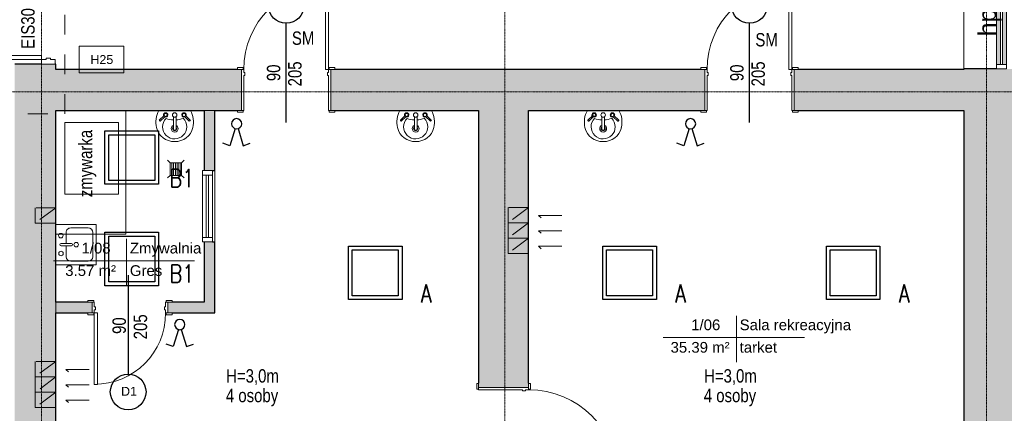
# Model space of a CAD drawing. Header units: centimetres. Extents: x 14504 to 44111, y -18976 to -7683.
# Tile 101 of 141: x 31451 to 32554, y -9884 to -9443. Entities that reach past the tile are written whole.
import ezdxf

# ---------------------------------------------------------------- set-up
doc = ezdxf.new("R2010")
doc.units = ezdxf.units.CM
doc.linetypes.add('Aligning Line 1_8_', pattern=[0.635, 0.3175, -0.3175])
doc.linetypes.add('Linia siatki', pattern=[0.9925, 0.47, -0.2175, 0.0875, -0.2175])
for name, color, linetype, lineweight in [('A-AREA-IDEN', 4, 'Continuous', 9), ('A-DETL', 6, 'Continuous', 9), ('A-DETL-MEDM', 33, 'Continuous', 25), ('A-DETL-THIN', 151, 'Continuous', 9), ('A-DOOR', 31, 'Continuous', 9), ('A-DOOR-FRAM', 31, 'Continuous', 18), ('A-GLAZ', 151, 'Continuous', 9), ('A-WALL', 4, 'Continuous', 9), ('A-WALL-PATT', 111, 'Continuous', 25), ('G-ANNO-TEXT', 8, 'Continuous', 9), ('I-WALL', 2, 'Continuous', 9), ('IE inst', 1, 'Continuous', 50), ('P-SANR-FIXT', 6, 'Continuous', 9), ('S-GRID', 8, 'Continuous', 9)]:
    doc.layers.add(name, color=color, linetype=linetype, lineweight=lineweight)
doc.styles.add('Arial_1', font='arial.ttf', dxfattribs={"height": 12})
doc.styles.add('Arial_2', font='arial.ttf', dxfattribs={"height": 18})
doc.styles.add('Arial_3', font='arial.ttf', dxfattribs={"width": 0.8, "height": 18})
doc.styles.add('Arial_5', font='arial.ttf', dxfattribs={"height": 15})
doc.styles.get("Standard").update_dxf_attribs({"font": 'romans.shx', "width": 0.8, "height": 20})

# ---------------------------------------------------------------- blocks, each defined once
blk = doc.blocks.new('wewnetrzne dwupanelowe - 900 x 2100mm-591853-4_Poziom piętra')
at = {"layer": 'A-DOOR', "lineweight": 18}
for p, q in [((47.5, 117.6825), (44, 117.6825)), ((44, 117.6825), (44, 22.6825)), ((47.5, 22.6825), (47.5, 117.6825)), ((44, 22.6825), (47.5, 22.6825))]:
    blk.add_line(p, q, dxfattribs=at)
at = {"layer": 'A-DOOR'}
for p, q in [((-48.135, 24.6825), (-54.635, 24.6825)), ((-54.635, 24.6825), (-54.635, 22.6825)), ((-54.635, 22.6825), (-48.135, 22.6825)), ((-48.135, 22.6825), (-48.135, 24.6825)), ((54.635, 24.6825), (48.135, 24.6825)), ((48.135, 24.6825), (48.135, 22.6825)), ((48.135, 22.6825), (54.635, 22.6825)), ((54.635, 22.6825), (54.635, 24.6825)), ((-48.135, -23.3175), (-54.635, -23.3175)), ((-54.635, -23.3175), (-54.635, -25.3175)), ((-54.635, -25.3175), (-48.135, -25.3175)), ((-48.135, -25.3175), (-48.135, -23.3175)), ((54.635, -23.3175), (48.135, -23.3175)), ((48.135, -23.3175), (48.135, -25.3175)), ((48.135, -25.3175), (54.635, -25.3175)), ((54.635, -25.3175), (54.635, -23.3175))]:
    blk.add_line(p, q, dxfattribs=at)
blk.add_arc((47.5, 22.6825), 95, 90, 180, dxfattribs=at)
at = {"layer": 'A-DOOR-FRAM'}
for p, q in [((-47.5, 22.6825), (-50, 22.6825)), ((-50, 22.6825), (-50, -23.3175)), ((-47.5, 19.1825), (-47.5, 22.6825)), ((47.5, 22.6825), (47.5, 19.1825)), ((50, 22.6825), (47.5, 22.6825)), ((50, -23.3175), (50, 22.6825)), ((-46.23, 19.1825), (-47.5, 19.1825)), ((-47.5, -23.3175), (-47.5, 15.69)), ((-47.5, 15.69), (-46.23, 15.69)), ((-46.23, 15.69), (-46.23, 19.1825)), ((47.5, 19.1825), (46.23, 19.1825)), ((46.23, 19.1825), (46.23, 15.69)), ((46.23, 15.69), (47.5, 15.69)), ((47.5, 15.69), (47.5, -23.3175)), ((-50, -23.3175), (-47.5, -23.3175)), ((47.5, -23.3175), (50, -23.3175))]:
    blk.add_line(p, q, dxfattribs=at)
blk = doc.blocks.new('Aluminum_1 szybowe - Okno 190_265 p_0-631028-4_Poziom piętra')
at = {"layer": 'A-GLAZ'}
h = blk.add_hatch(color=256, dxfattribs=at)
h.paths.add_polyline_path([(47.8, 7.7), (47.8, 12.2), (-132.1, 12.2), (-132.1, 7.7), (-98.9, 7.7)])
h.paths.add_polyline_path([(47.8, 14.7), (47.8, 19.2), (-132.1, 19.2), (-132.1, 14.7), (-98.9, 14.7)])
at = {"layer": 'A-GLAZ', "lineweight": 18}
for p, q in [((-132.1, 19.2), (-137.2, 19.2)), ((-137.2, 19.2), (-137.2, 7.7)), ((-132.1, 7.7), (-132.1, 19.2)), ((47.8, 14.7), (-132.1, 14.7)), ((-132.1, 14.7), (-132.1, 12.2)), ((-132.1, 12.2), (47.8, 12.2)), ((52.8, 19.2), (47.8, 19.2)), ((47.8, 19.2), (47.8, 7.7)), ((47.8, 12.2), (47.8, 14.7)), ((52.8, 7.7), (52.8, 19.2)), ((-137.2, 7.7), (-132.1, 7.7)), ((47.8, 7.7), (52.8, 7.7))]:
    blk.add_line(p, q, dxfattribs=at)
at = {"layer": 'A-GLAZ'}
for p, q in [((-132.1, 19.2), (47.8, 19.2)), ((47.8, 7.7), (-132.1, 7.7))]:
    blk.add_line(p, q, dxfattribs=at)
blk = doc.blocks.new('Drzwi-korytarz-niesymetryczne-wpuszczane - 1350 x 2000mm-591046-4_Poziom piętra')
at = {"layer": 'A-DOOR', "lineweight": 18}
for p, q in [((-67.5, -6.365), (-67.5, 83.635)), ((-67.5, 83.635), (-63, 83.635)), ((-63, 83.635), (-63, -6.365)), ((67.5, 38.635), (63, 38.635)), ((63, 38.635), (63, -6.365)), ((67.5, -6.365), (67.5, 38.635)), ((-63, -6.365), (-67.5, -6.365)), ((63, -6.365), (67.5, -6.365))]:
    blk.add_line(p, q, dxfattribs=at)
at = {"layer": 'A-DOOR'}
for centre, radius, start, end in [((-67.5, -6.365), 90, 0, 90), ((67.5, -6.365), 45, 90, 180)]:
    blk.add_arc(centre, radius, start, end, dxfattribs=at)
at = {"layer": 'A-DOOR-FRAM'}
for p, q in [((-67.5, -6.365), (-72.5, -6.365)), ((-72.5, -6.365), (-72.5, -21.365)), ((-67.5, -11.34125), (-67.5, -6.365)), ((67.5, -6.365), (67.5, -11.34125)), ((72.5, -6.365), (67.5, -6.365)), ((72.5, -21.365), (72.5, -6.365)), ((-72.5, -21.365), (-67.5, -21.365)), ((-65.9125, -11.34125), (-67.5, -11.34125)), ((-67.5, -21.365), (-67.5, -16.44375)), ((-67.5, -16.44375), (-65.9125, -16.44375)), ((-65.9125, -16.44375), (-65.9125, -11.34125)), ((67.5, -11.34125), (65.9125, -11.34125)), ((65.9125, -11.34125), (65.9125, -16.44375)), ((65.9125, -16.44375), (67.5, -16.44375)), ((67.5, -16.44375), (67.5, -21.365)), ((67.5, -21.365), (72.5, -21.365))]:
    blk.add_line(p, q, dxfattribs=at)
blk = doc.blocks.new('Lavabo mural - 05 - 440mm x 350mm-V6-4_Poziom piętra')
at = {"layer": 'P-SANR-FIXT'}
for p, q in [((-17.2, -11), (-11.7, -5.6)), ((-16.1, -12.1), (-10.7, -6.7)), ((-1.5, -21.5), (-1.5, -7.1)), ((1.5, -21.5), (1.5, -7.1)), ((16.4, -12.1), (11, -6.7)), ((17.5, -11), (12, -5.6))]:
    blk.add_line(p, q, dxfattribs=at)
for centre, radius, start, end in [((5.3, -13.1), 26.4, 150.3649, 193.6351), ((-5.3, -13.1), 26.4, 346.3649, 29.6351), ((0, -18.4), 13.5, 135.4629, 45.0556), ((-10.1, -5.1), 2.5, 0, 180), ((-10.1, -5.1), 2.5, 180, 207.0533), ((-10.1, -5.1), 1.7, 360, 180), ((-10.1, -5.1), 1.7, 180, 198.0596), ((-10.1, -5.1), 1.7, 198.0596, 360), ((-10.1, -5.1), 2.5, 242.9467, 0), ((-0.2, 16), 26.7, 249.1986, 267.1093), ((0, -5.1), 2.5, 0, 180), ((0, -5.1), 2.5, 180, 0), ((-0.2, 16), 26.7, 273.5606, 291.3199), ((10.4, -5.1), 2.5, 360, 180), ((10.4, -5.1), 2.5, 180, 297.0533), ((10.4, -5.1), 1.7, 0, 180), ((10.4, -5.1), 1.7, 180, 0), ((10.4, -5.1), 2.5, 332.9467, 360), ((-0.6, -14.5), 20.4, 193.6351, 271.6558), ((0, -20.4), 3.86, 112.8828, 180), ((0, -20.4), 3.86, 180, 360), ((0, -20.4), 2.35, 129.6826, 180), ((0, -20.4), 2.35, 180, 360), ((0.6, -14.5), 20.4, 268.3442, 346.3649), ((0, -20.4), 3.86, 360, 67.1178), ((0, -20.4), 2.35, 360, 50.3185)]:
    blk.add_arc(centre, radius, start, end, dxfattribs=at)
for centre, major_axis, ratio, start_param, end_param in [((-16.6, -11.6), (-0.545, 0.545), 0.274309, 0, 3.141593), ((0, -21.5), (-1.5, 0), 0.428525, 0, 3.141593), ((17, -11.6), (0.545, 0.545), 0.274309, 3.141593, 6.283185)]:
    blk.add_ellipse(centre, major_axis=major_axis, ratio=ratio, start_param=start_param, end_param=end_param, dxfattribs=at)
blk = doc.blocks.new('Drzwi-wewnętrzne-jednoskrzydłowe-dwupanelowe-drewniane - 800 x 2100mm-634719-4_Poziom piętra')
at = {"layer": 'A-DOOR', "lineweight": 18}
for p, q in [((40, 85.7), (36.5, 85.7)), ((36.5, 85.7), (36.5, 5.7)), ((40, 5.7), (40, 85.7)), ((36.5, 5.7), (40, 5.7))]:
    blk.add_line(p, q, dxfattribs=at)
at = {"layer": 'A-DOOR'}
for p, q in [((-40.6, 7.7), (-47.1, 7.7)), ((-47.1, 7.7), (-47.1, 5.7)), ((-47.1, 5.7), (-40.6, 5.7)), ((-40.6, 5.7), (-40.6, 7.7)), ((47.1, 7.7), (40.6, 7.7)), ((40.6, 7.7), (40.6, 5.7)), ((40.6, 5.7), (47.1, 5.7)), ((47.1, 5.7), (47.1, 7.7)), ((-40.6, -6.3), (-47.1, -6.3)), ((-47.1, -6.3), (-47.1, -8.3)), ((-47.1, -8.3), (-40.6, -8.3)), ((-40.6, -8.3), (-40.6, -6.3)), ((47.1, -6.3), (40.6, -6.3)), ((40.6, -6.3), (40.6, -8.3)), ((40.6, -8.3), (47.1, -8.3)), ((47.1, -8.3), (47.1, -6.3))]:
    blk.add_line(p, q, dxfattribs=at)
blk.add_arc((40, 5.7), 80, 90, 180, dxfattribs=at)
at = {"layer": 'A-DOOR-FRAM'}
for p, q in [((-40, 5.7), (-42.5, 5.7)), ((-42.5, 5.7), (-42.5, -6.3)), ((-40, 2.2), (-40, 5.7)), ((-38.7, 2.2), (-40, 2.2)), ((-38.7, -1.3), (-38.7, 2.2)), ((40, 2.2), (38.7, 2.2)), ((38.7, 2.2), (38.7, -1.3)), ((40, 5.7), (40, 2.2)), ((42.5, 5.7), (40, 5.7)), ((42.5, -6.3), (42.5, 5.7)), ((-42.5, -6.3), (-40, -6.3)), ((-40, -6.3), (-40, -1.3)), ((-40, -1.3), (-38.7, -1.3)), ((38.7, -1.3), (40, -1.3)), ((40, -1.3), (40, -6.3)), ((40, -6.3), (42.5, -6.3))]:
    blk.add_line(p, q, dxfattribs=at)
blk = doc.blocks.new('Aluminum_1 szybowe - 80x140-634720-4_Poziom piętra')
at = {"layer": 'A-GLAZ', "lineweight": 18}
for p, q in [((-132.1, 6.1), (-137.2, 6.1)), ((-137.2, 6.1), (-137.2, -5.3)), ((-132.1, -5.3), (-132.1, 6.1)), ((-62.2, 1.7), (-132.1, 1.7)), ((-132.1, 1.7), (-132.1, -0.9)), ((-57.2, 6.1), (-62.2, 6.1)), ((-62.2, 6.1), (-62.2, -5.3)), ((-62.2, -0.9), (-62.2, 1.7)), ((-57.2, -5.3), (-57.2, 6.1)), ((-137.2, -5.3), (-132.1, -5.3)), ((-132.1, -0.9), (-62.2, -0.9)), ((-62.2, -5.3), (-57.2, -5.3))]:
    blk.add_line(p, q, dxfattribs=at)
at = {"layer": 'A-GLAZ'}
for p, q in [((-132.1, 6.1), (-62.2, 6.1)), ((-62.2, -5.3), (-132.1, -5.3))]:
    blk.add_line(p, q, dxfattribs=at)
blk = doc.blocks.new('Drzwi-wewnętrzne-jednoskrzydłowe-dwupanelowe-drewniane - 1000 x 2100mm-625501-4_Poziom piętra')
at = {"layer": 'A-DOOR', "lineweight": 18}
for p, q in [((50, 127.6825), (46.5, 127.6825)), ((46.5, 127.6825), (46.5, 27.6825)), ((50, 27.6825), (50, 127.6825)), ((46.5, 27.6825), (50, 27.6825))]:
    blk.add_line(p, q, dxfattribs=at)
at = {"layer": 'A-DOOR'}
for p, q in [((-50.635, 29.6825), (-57.135, 29.6825)), ((-57.135, 29.6825), (-57.135, 27.6825)), ((-57.135, 27.6825), (-50.635, 27.6825)), ((-50.635, 27.6825), (-50.635, 29.6825)), ((57.135, 29.6825), (50.635, 29.6825)), ((50.635, 29.6825), (50.635, 27.6825)), ((50.635, 27.6825), (57.135, 27.6825)), ((57.135, 27.6825), (57.135, 29.6825)), ((-50.635, -28.3175), (-57.135, -28.3175)), ((-57.135, -28.3175), (-57.135, -30.3175)), ((-57.135, -30.3175), (-50.635, -30.3175)), ((-50.635, -30.3175), (-50.635, -28.3175)), ((57.135, -28.3175), (50.635, -28.3175)), ((50.635, -28.3175), (50.635, -30.3175)), ((50.635, -30.3175), (57.135, -30.3175)), ((57.135, -30.3175), (57.135, -28.3175))]:
    blk.add_line(p, q, dxfattribs=at)
blk.add_arc((50, 27.6825), 100, 90, 180, dxfattribs=at)
at = {"layer": 'A-DOOR-FRAM'}
for p, q in [((-50, 27.6825), (-52.5, 27.6825)), ((-52.5, 27.6825), (-52.5, -28.3175)), ((-50, 24.1825), (-50, 27.6825)), ((-48.73, 24.1825), (-50, 24.1825)), ((-48.73, 20.69), (-48.73, 24.1825)), ((50, 24.1825), (48.73, 24.1825)), ((48.73, 24.1825), (48.73, 20.69)), ((50, 27.6825), (50, 24.1825)), ((52.5, 27.6825), (50, 27.6825)), ((52.5, -28.3175), (52.5, 27.6825)), ((-50, -28.3175), (-50, 20.69)), ((-50, 20.69), (-48.73, 20.69)), ((48.73, 20.69), (50, 20.69)), ((50, 20.69), (50, -28.3175)), ((-52.5, -28.3175), (-50, -28.3175)), ((50, -28.3175), (52.5, -28.3175))]:
    blk.add_line(p, q, dxfattribs=at)
blk = doc.blocks.new('Zlew kuchenny - typu wyspowego - 450 x 450mm-548266-4_Poziom piętra')
at = {"layer": 'P-SANR-FIXT'}
for p, q in [((-20.9, 22.7), (-20.9, -22.3)), ((24.1, -22.3), (24.1, 22.7)), ((0.3, 11.3), (-12, 11.3)), ((0.3, 17), (0.3, 5.3)), ((2.8, 17), (2.8, 5.3)), ((15.2, 11.3), (2.8, 11.3)), ((-17.1, 6.2), (-17.1, -13.4)), ((20.3, -13.4), (20.3, 6.2)), ((-12, -18.5), (15.2, -18.5)), ((-20.9, -22.3), (24.1, -22.3))]:
    blk.add_line(p, q, dxfattribs=at)
for centre, radius, start, end in [((-12, 6.2), 5.08, 90, 180), ((-8.4, 17), 2.54, 360, 180), ((-8.4, 17), 2.54, 180, 360), ((1.6, 17), 1.27, 360, 180), ((11.7, 17.2), 2.54, 360, 180), ((11.7, 17.2), 2.54, 180, 0), ((15.2, 6.2), 5.08, 360, 90), ((1.6, 0), 2.54, 360, 180), ((1.6, 0), 2.54, 180, 0), ((1.6, 5.3), 1.27, 180, 0), ((-12, -13.4), 5.08, 180, 270), ((15.2, -13.4), 5.08, 270, 0)]:
    blk.add_arc(centre, radius, start, end, dxfattribs=at)
blk = doc.blocks.new('Etyk_pom_1_mala - Etyk_pom_1_mala-219433-4_Poziom piętra')
at = {"layer": 'A-AREA-IDEN'}
for p, q in [((-0.096, 0.144), (-0.096, -0.378)), ((-0.915, -0.101), (0.666, -0.101))]:
    blk.add_line(p, q, dxfattribs=at)
blk = doc.blocks.new('8u')
at = {"layer": 'IE inst', "lineweight": -3}
for p, q in [((37772.7, 44464.4), (37764.9, 44461.5)), ((37778.6, 44445.2), (37772.7, 44464.4)), ((37781.8, 44445.2), (37787.7, 44464.4)), ((37787.7, 44464.4), (37795.5, 44461.5))]:
    blk.add_line(p, q, dxfattribs=at)
blk.add_circle((37780.2, 44439.7), 5.73, dxfattribs=at)

msp = doc.modelspace()

# ---------------------------------------------------------------- hatches: boundary and pattern name
at = {"layer": 'A-WALL-PATT', "lineweight": 9, "transparency": 33554610}
h = msp.add_hatch(color=256, dxfattribs=at)
h.paths.add_polyline_path([(31445.6, -10270.6), (31491.6, -10270.6), (31491.6, -9492.6), (31445.6, -9492.6), (31445.6, -10255.6)])
h.paths.add_polyline_path([(31475.6, -9347.6), (31491.6, -9347.6), (31491.6, -8730.6), (31445.6, -8730.6), (31445.6, -9347.6)])
h = msp.add_hatch(color=256, dxfattribs=at)
h.paths.add_polyline_path([(32508.6, -10270.6), (32571.6, -10270.6), (32571.6, -9498.1), (32508.6, -9498.1), (32508.6, -9665.3)])
h.paths.add_polyline_path([(32556.6, -9308.1), (32571.6, -9308.1), (32571.6, -8760.6), (32508.6, -8760.6), (32508.6, -9308.1), (32545.2, -9308.1)])
h = msp.add_hatch(color=256, dxfattribs=at)
h.paths.add_polyline_path([(32508.6, -9544.6), (32508.6, -9498.6), (32318.6, -9498.6), (32318.6, -9544.6), (32356.3, -9544.6)])
h.paths.add_polyline_path([(31799.6, -9544.6), (32218.6, -9544.6), (32218.6, -9498.6), (31799.6, -9498.6), (31799.6, -9505.6)])
h.paths.add_polyline_path([(31695, -9544.6), (31699.6, -9544.6), (31699.6, -9498.6), (31491.6, -9498.6), (31491.6, -9544.6), (31669.6, -9544.6)])
h = msp.add_hatch(color=256, dxfattribs=at)
h.paths.add_polyline_path([(31669.6, -9771.6), (31669.6, -9692.1), (31657.6, -9692.1), (31657.6, -9771.6)])
h.paths.add_polyline_path([(31667.1, -9612.1), (31669.6, -9612.1), (31669.6, -9544.6), (31657.6, -9544.6), (31657.6, -9612.1)])
h = msp.add_hatch(color=256, dxfattribs=at)
h.paths.add_polyline_path([(32014.1, -10270.6), (32021.1, -10270.6), (32021.1, -9960.1), (31965.1, -9960.1), (31965.1, -10270.6), (31993.6, -10270.6)])
h.paths.add_polyline_path([(31965.1, -9855.1), (32021.1, -9855.1), (32021.1, -9544.6), (31965.1, -9544.6), (31965.1, -9850.4)])
h = msp.add_hatch(color=256, dxfattribs=at)
h.paths.add_polyline_path([(31532.1, -9771.6), (31532.1, -9759.6), (31491.6, -9759.6), (31491.6, -9771.6), (31527.5, -9771.6)])
h.paths.add_polyline_path([(31657.6, -9771.6), (31657.6, -9759.6), (31617.1, -9759.6), (31617.1, -9771.6), (31621.8, -9771.6)])

# ---------------------------------------------------------------- linework, layer by layer
at = {"layer": 'A-DETL', "linetype": 'Aligning Line 1_8_', "ltscale": 70}
for p, q in [((31501.6, -9548.6), (31501.6, -8724.6)), ((30837.9, -9548.6), (31501.6, -9548.6)), ((31491.6, -9653.7), (31468.6, -9653.7)), ((31468.6, -9653.7), (31468.6, -9670.9)), ((31491.6, -9653.7), (31468.6, -9670.9)), ((31491.6, -9670.9), (31491.6, -9653.7)), ((32021.1, -9653.5), (31998.1, -9653.5)), ((31998.1, -9653.5), (31998.1, -9670.7)), ((32021.1, -9653.5), (31998.1, -9670.7)), ((32021.1, -9670.7), (32021.1, -9653.5)), ((31468.6, -9670.9), (31491.6, -9670.9)), ((31491.6, -9670.9), (31468.6, -9670.9)), ((31998.1, -9670.7), (32021.1, -9670.7)), ((32021.1, -9670.7), (31998.1, -9670.7)), ((32021.1, -9670.7), (31998.1, -9670.7)), ((31998.1, -9670.7), (31998.1, -9687.9)), ((32021.1, -9670.7), (31998.1, -9687.9)), ((32021.1, -9687.9), (32021.1, -9670.7)), ((32032.3, -9662.3), (32058.3, -9662.3)), ((32058.3, -9662.3), (32032.3, -9662.3)), ((32032.3, -9662.3), (32035.2, -9665.1)), ((32032.3, -9679.5), (32058.3, -9679.5)), ((32058.3, -9679.5), (32032.3, -9679.5)), ((32032.3, -9679.5), (32035.2, -9682.3)), ((32032.3, -9679.5), (32058.3, -9679.5)), ((32058.3, -9679.5), (32032.3, -9679.5)), ((32032.3, -9679.5), (32035.2, -9682.3)), ((31998.1, -9687.9), (32021.1, -9687.9)), ((32021.1, -9687.9), (31998.1, -9687.9)), ((32021.1, -9687.9), (31998.1, -9687.9)), ((31998.1, -9687.9), (31998.1, -9705.1)), ((32021.1, -9687.9), (31998.1, -9705.1)), ((32021.1, -9705.1), (32021.1, -9687.9)), ((31998.1, -9705.1), (32021.1, -9705.1)), ((32021.1, -9705.1), (31998.1, -9705.1)), ((32032.3, -9696.7), (32058.3, -9696.7)), ((32058.3, -9696.7), (32032.3, -9696.7)), ((32032.3, -9696.7), (32035.2, -9699.6)), ((31491.6, -9825.9), (31468.6, -9825.9)), ((31468.6, -9825.9), (31468.6, -9843.1)), ((31491.6, -9825.9), (31468.6, -9843.1)), ((31491.6, -9843.1), (31491.6, -9825.9)), ((31502.8, -9834.8), (31528.8, -9834.8)), ((31528.8, -9834.8), (31502.8, -9834.8)), ((31502.8, -9834.8), (31505.7, -9837.6)), ((31468.6, -9843.1), (31491.6, -9843.1)), ((31491.6, -9843.1), (31468.6, -9843.1)), ((31491.6, -9843.1), (31468.6, -9843.1)), ((31468.6, -9843.1), (31468.6, -9860.4)), ((31491.6, -9843.1), (31468.6, -9860.4)), ((31491.6, -9860.4), (31491.6, -9843.1)), ((31468.6, -9860.4), (31491.6, -9860.4)), ((31491.6, -9860.4), (31468.6, -9860.4)), ((31491.6, -9860.4), (31468.6, -9860.4)), ((31468.6, -9860.4), (31468.6, -9877.6)), ((31491.6, -9860.4), (31468.6, -9877.6)), ((31491.6, -9877.6), (31491.6, -9860.4)), ((31502.8, -9852), (31528.8, -9852)), ((31528.8, -9852), (31502.8, -9852)), ((31502.8, -9852), (31505.7, -9854.8)), ((31502.8, -9852), (31528.8, -9852)), ((31528.8, -9852), (31502.8, -9852)), ((31502.8, -9852), (31505.7, -9854.8)), ((31502.8, -9869.2), (31528.8, -9869.2)), ((31528.8, -9869.2), (31502.8, -9869.2)), ((31502.8, -9869.2), (31505.7, -9872)), ((31468.6, -9877.6), (31491.6, -9877.6)), ((31491.6, -9877.6), (31468.6, -9877.6))]:
    msp.add_line(p, q, dxfattribs=at)
at = {"layer": 'A-DETL-MEDM'}
for p, q in [((31749.6, -9558), (31749.6, -9447)), ((32268.6, -9558), (32268.6, -9447)), ((31572.6, -9729.1), (31572.6, -9840.1))]:
    msp.add_line(p, q, dxfattribs=at)
for centre in [(31749.6, -9427), (32268.6, -9427), (31572.6, -9860.1)]:
    msp.add_circle(centre, 20, dxfattribs=at)
at = {"layer": 'A-DETL-THIN'}
for p, q in [((31517.6, -9472.6), (31567.6, -9472.6)), ((31517.6, -9502.6), (31517.6, -9472.6)), ((31567.6, -9472.6), (31567.6, -9502.6)), ((31567.6, -9502.6), (31517.6, -9502.6)), ((31570.1, -9544.6), (31570.1, -9683.1)), ((31501.6, -9558), (31561.6, -9558)), ((31501.6, -9638.3), (31501.6, -9558)), ((31561.6, -9558), (31561.6, -9638.3)), ((31619.5, -9603.3), (31616.7, -9600.5)), ((31619.5, -9603.3), (31632.3, -9603.3)), ((31619.5, -9617.4), (31619.5, -9603.3)), ((31621.5, -9603.3), (31621.5, -9617.4)), ((31623.5, -9603.3), (31623.5, -9617.4)), ((31625.5, -9603.3), (31625.5, -9617.4)), ((31627.5, -9603.3), (31627.5, -9617.4)), ((31629.5, -9603.3), (31629.5, -9617.4)), ((31631.5, -9603.3), (31631.5, -9617.4)), ((31632.3, -9603.3), (31635.2, -9600.5)), ((31632.3, -9603.3), (31632.3, -9617.4)), ((31619.5, -9617.4), (31616.7, -9620.2)), ((31632.3, -9617.4), (31619.5, -9617.4)), ((31632.3, -9617.4), (31635.2, -9620.2)), ((31561.6, -9638.3), (31501.6, -9638.3)), ((31570.1, -9683.1), (31491.6, -9683.1))]:
    msp.add_line(p, q, dxfattribs=at)
at = {"layer": 'A-WALL'}
for p, q in [((32508.6, -9498.1), (32508.6, -9308.1)), ((31669.6, -9544.6), (31657.6, -9544.6)), ((31669.6, -9612.1), (31669.6, -9692.1)), ((31491.6, -9759.6), (31491.6, -9771.6))]:
    msp.add_line(p, q, dxfattribs=at)
at = {"layer": 'A-WALL', "lineweight": 25}
for p, q in [((31475.6, -9492.6), (31445.6, -9492.6)), ((31491.6, -9492.6), (31490.6, -9492.6)), ((31491.6, -9498.6), (31491.6, -9492.6)), ((31695, -9498.6), (31491.6, -9498.6)), ((32214, -9498.6), (31804.3, -9498.6)), ((32508.6, -9498.6), (32323.3, -9498.6)), ((32545.2, -9498.1), (32508.6, -9498.1)), ((32508.6, -9498.1), (32508.6, -9498.6)), ((31491.6, -9759.6), (31491.6, -9544.6)), ((31491.6, -9544.6), (31657.6, -9544.6)), ((31657.6, -9544.6), (31657.6, -9612.1)), ((31669.6, -9544.6), (31695, -9544.6)), ((31669.6, -9612.1), (31669.6, -9544.6)), ((31804.3, -9544.6), (31965.1, -9544.6)), ((32021.1, -9544.6), (32214, -9544.6)), ((32323.3, -9544.6), (32508.6, -9544.6)), ((32508.6, -9544.6), (32508.6, -10270.6)), ((31667.1, -9612.1), (31669.6, -9612.1)), ((31657.6, -9692.1), (31657.6, -9759.6)), ((31669.6, -9692.1), (31667.1, -9692.1)), ((31669.6, -9771.6), (31669.6, -9692.1)), ((31527.5, -9759.6), (31491.6, -9759.6)), ((31657.6, -9759.6), (31621.8, -9759.6)), ((31491.6, -10270.6), (31491.6, -9771.6)), ((31491.6, -9771.6), (31527.5, -9771.6)), ((31621.8, -9771.6), (31669.6, -9771.6))]:
    msp.add_line(p, q, dxfattribs=at)
at = {"layer": 'I-WALL', "lineweight": 25}
for p, q in [((31965.1, -9544.6), (31965.1, -9850.4)), ((32021.1, -9850.4), (32021.1, -9544.6))]:
    msp.add_line(p, q, dxfattribs=at)
at = {"layer": 'IE inst', "lineweight": -3}
for points in [[(31606.7, -9627.4), (31546.6, -9627.4), (31546.6, -9567.4), (31606.7, -9567.4)], [(31602.3, -9623.1), (31551, -9623.1), (31551, -9571.8), (31602.3, -9571.8)], [(31606.7, -9741.2), (31546.6, -9741.2), (31546.6, -9681.2), (31606.7, -9681.2)], [(31602.3, -9736.8), (31551, -9736.8), (31551, -9685.5), (31602.3, -9685.5)], [(31879.5, -9756.6), (31819.4, -9756.6), (31819.4, -9696.6), (31879.5, -9696.6)], [(31875.1, -9752.3), (31823.7, -9752.3), (31823.7, -9701), (31875.1, -9701)], [(32164.3, -9756.6), (32104.2, -9756.6), (32104.2, -9696.6), (32164.3, -9696.6)], [(32159.9, -9752.3), (32108.6, -9752.3), (32108.6, -9701), (32159.9, -9701)], [(32414.8, -9756.6), (32354.8, -9756.6), (32354.8, -9696.6), (32414.8, -9696.6)], [(32410.5, -9752.3), (32359.1, -9752.3), (32359.1, -9701), (32410.5, -9701)]]:
    msp.add_lwpolyline(points, close=True, dxfattribs=at)
at = {"layer": 'S-GRID', "linetype": 'Linia siatki'}
for p, q in [((31475.6, -8369), (31475.6, -10981.5)), ((31994.6, -8369), (31994.6, -10981.5)), ((32534.1, -8369), (32534.1, -10981.5)), ((29444.3, -9523.6), (32937.2, -9523.6))]:
    msp.add_line(p, q, dxfattribs=at)

# ---------------------------------------------------------------- block references
at = {"layer": 'A-AREA-IDEN', "xscale": 99.99999999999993, "yscale": 99.99999999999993, "zscale": 99.99999999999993}
for p in [(31580.4, -9703.1), (32263.5, -9789.1)]:
    msp.add_blockref('Etyk_pom_1_mala - Etyk_pom_1_mala-219433-4_Poziom piętra', p, dxfattribs=at)
at = {"layer": 'A-DOOR'}
for name, p, rotation in [('Drzwi-korytarz-niesymetryczne-wpuszczane - 1350 x 2000mm-591046-4_Poziom piętra', (31469.3, -9420.1), 89.99999999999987), ('Drzwi-wewnętrzne-jednoskrzydłowe-dwupanelowe-drewniane - 800 x 2100mm-634719-4_Poziom piętra', (31574.6, -9765.9), 180), ('Drzwi-wewnętrzne-jednoskrzydłowe-dwupanelowe-drewniane - 1000 x 2100mm-625501-4_Poziom piętra', (31993.5, -9907.6), 270)]:
    msp.add_blockref(name, p, dxfattribs=dict(at, rotation=rotation))
for p in [(31749.6, -9521.3), (32268.6, -9521.3)]:
    msp.add_blockref('wewnetrzne dwupanelowe - 900 x 2100mm-591853-4_Poziom piętra', p, dxfattribs=at)
at = {"layer": 'A-GLAZ'}
for name, p, rotation in [('Aluminum_1 szybowe - Okno 190_265 p_0-631028-4_Poziom piętra', (32537.5, -9445.2), 269.9999999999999), ('Aluminum_1 szybowe - 80x140-634720-4_Poziom piętra', (31661, -9749.2), 270)]:
    msp.add_blockref(name, p, dxfattribs=dict(at, rotation=rotation))
at = {"layer": 'IE inst', "xscale": -1, "rotation": 180}
for p in [(-6086.1, 34880.2), (-5577.6, 34880.2), (-6149.8, 34655.1)]:
    msp.add_blockref('8u', p, dxfattribs=at)
at = {"layer": 'P-SANR-FIXT'}
for p in [(31624.7, -9544.6), (31894.7, -9544.6), (32104.7, -9544.6)]:
    msp.add_blockref('Lavabo mural - 05 - 440mm x 350mm-V6-4_Poziom piętra', p, dxfattribs=at)
at = {"layer": 'P-SANR-FIXT', "rotation": 89.99999999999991}
msp.add_blockref('Zlew kuchenny - typu wyspowego - 450 x 450mm-548266-4_Poziom piętra', (31514.4, -9696.6), dxfattribs=at)

# ---------------------------------------------------------------- texts
at = {"layer": 'A-AREA-IDEN', "char_height": 12, "attachment_point": 1, "style": 'Arial_1'}
for s, insert, width in [('1/08', (31520.3, -9692.9), 42.489), ('Zmywalnia', (31574.5, -9692.9), 103.418), ('3.57 m²', (31502.1, -9718.1), 73.755), ('Gres', (31574.5, -9718.1), 47.3), ('1/06', (32203.3, -9778.9), 42.489), ('Sala rekreacyjna', (32257.6, -9778.9), 162.743), ('35.39 m²', (32180.2, -9804.1), 85.781), ('tarket', (32257.6, -9804.1), 55.316)]:
    msp.add_mtext(s, dxfattribs=dict(at, insert=insert, width=width))
at = {"layer": 'G-ANNO-TEXT', "attachment_point": 1, "rotation": 90}
for s, insert, char_height, width, style in [('hp=95cm', (32524.9, -9461.6), 20, 143.502, 'Arial_5'), ('EIS30', (31452.8, -9475.6), 15, 69.747, 'Arial_3'), ('205', (31751.8, -9517.7), 15, 43.291, 'Arial_3'), ('205', (32270.8, -9517.7), 15, 43.291, 'Arial_3'), ('90', (31728, -9511.8), 15, 28.861, 'Arial_3'), ('90', (32247, -9511.8), 15, 28.861, 'Arial_3'), ('zmywarka', (31517.3, -9641.8), 15, 113.038, 'Arial_3'), ('205', (31578.8, -9801.1), 15, 43.291, 'Arial_3'), ('90', (31555, -9795.1), 15, 28.861, 'Arial_3')]:
    msp.add_mtext(s, dxfattribs=dict(at, insert=insert, char_height=char_height, width=width, style=style))
at = {"layer": 'G-ANNO-TEXT', "attachment_point": 1}
for s, insert, char_height, width, style in [('SM', (31756, -9456.1), 15, 38.481, 'Arial_3'), ('SM', (32275.2, -9457.9), 15, 38.481, 'Arial_3'), ('H25', (31530.3, -9482.6), 10, 30.464, 'Arial_2'), ('H=3,0m', (31682.3, -9834.6), 15, 91.392, 'Arial_3'), ('H=3,0m', (32217.7, -9834.6), 15, 91.392, 'Arial_3'), ('D1', (31564.6, -9854.4), 10, 21.646, 'Arial_2'), ('4 osoby', (31682, -9856.6), 15, 87.384, 'Arial_3'), ('4 osoby', (32217.4, -9856.6), 15, 87.384, 'Arial_3')]:
    msp.add_mtext(s, dxfattribs=dict(at, insert=insert, char_height=char_height, width=width, style=style))
at = {"layer": 'IE inst', "lineweight": -3, "char_height": 20, "width": 37.143, "attachment_point": 1}
for s, insert in [('{\\Fsimplex.shx|c238;B1}', (31618.8, -9610.5)), ('{\\Fsimplex.shx|c238;B1}', (31618.8, -9717.6)), ('{\\Fsimplex.shx|c238;A}', (31900.4, -9739.8)), ('{\\Fsimplex.shx|c238;A}', (32185.3, -9739.8)), ('{\\Fsimplex.shx|c238;A}', (32435.8, -9739.8))]:
    msp.add_mtext(s, dxfattribs=dict(at, insert=insert))

doc.saveas('drawing.dxf')
